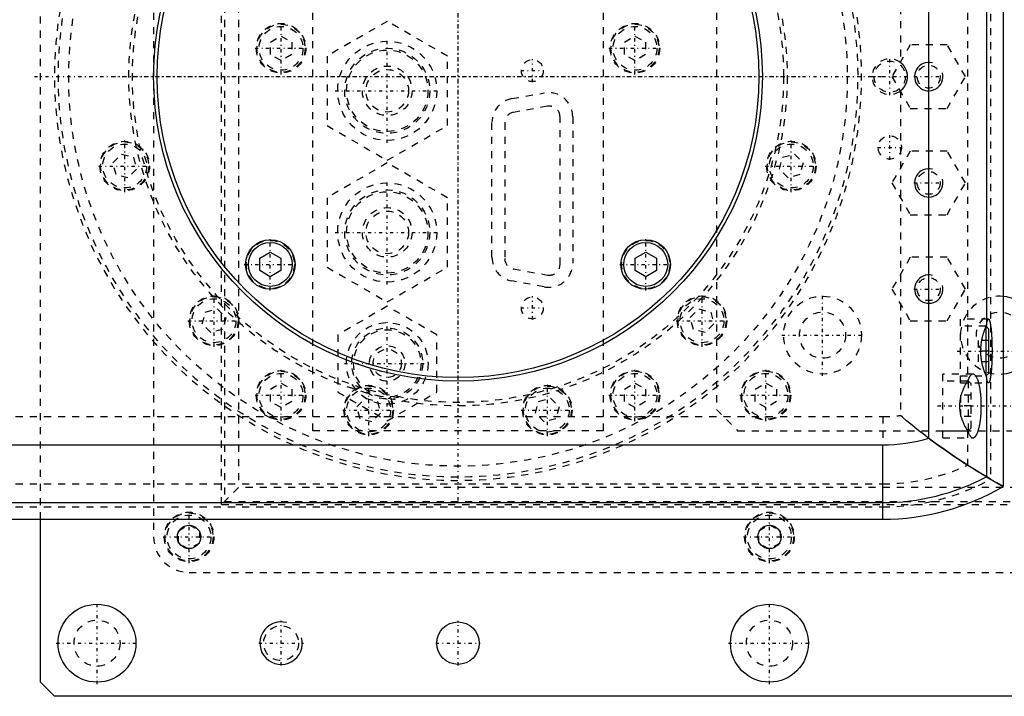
# Model space of a CAD drawing. Extents: x -400 to 147, y -88 to 88.
# Tile 4 of 6: x -62 to 77, y -88 to 8. Entities that reach past the tile are written whole.
import ezdxf

# ---------------------------------------------------------------- set-up
doc = ezdxf.new("R2010")
doc.units = 0
doc.linetypes.add('CENTER', pattern=[1.5, 0.45, -0.5, 0.05, -0.5])
doc.linetypes.add('DASHED', pattern=[2, 1, -1])
for name, color, linetype in [('AM_0', 7, 'CONTINUOUS'), ('AM_10', 7, 'CONTINUOUS'), ('AM_3', 7, 'DASHED'), ('AM_7', 7, 'CENTER')]:
    doc.layers.add(name, color=color, linetype=linetype)

msp = doc.modelspace()

# ---------------------------------------------------------------- linework, layer by layer
at = {"layer": 'AM_0', "color": 7, "linetype": 'CONTINUOUS'}
for p, q in [((77, 57.87), (77, -57.87)), ((66.5, -51.06), (66.5, 51.06)), ((74.65, 35.15), (74.65, -35.15)), ((-28.02, -25.65), (-26.52, -24.78)), ((-26.52, -24.78), (-25.02, -25.65)), ((25.02, -25.65), (26.52, -24.78)), ((26.52, -24.78), (28.02, -25.65)), ((-28.02, -27.38), (-28.02, -25.65)), ((-25.02, -25.65), (-25.02, -27.38)), ((25.02, -27.38), (25.02, -25.65)), ((28.02, -25.65), (28.02, -27.38)), ((-26.52, -28.25), (-28.02, -27.38)), ((-25.02, -27.38), (-26.52, -28.25)), ((26.52, -28.25), (25.02, -27.38)), ((28.02, -27.38), (26.52, -28.25)), ((75, -35.65), (74.6, -35.25)), ((74.6, -42.23), (74.6, -35.27)), ((75, -41.85), (75, -35.65)), ((74.6, -42.25), (75, -41.85)), ((74.65, -42.35), (74.65, -56.49)), ((-228.5, -52), (60, -52)), ((60, -62.5), (60, -52)), ((74.65, -56.49), (77, -57.87)), ((-228.5, -60.15), (60, -60.15)), ((-228.5, -62.5), (60, -62.5)), ((-59, -85.5), (-59, -62.5)), ((-57, -87.5), (-59, -85.5)), ((145, -87.5), (-57, -87.5))]:
    msp.add_line(p, q, dxfattribs=at)
for points in [[(74.65, -35.15, 0), (74.66, -35.1, 0), (74.67, -35.01, 0), (74.69, -34.92, 0), (74.69, -34.88, 0), (74.7, -34.84, 0), (74.72, -34.76, 0), (74.73, -34.69, 0), (74.75, -34.62, 0), (74.77, -34.56, 0), (74.78, -34.51, 0), (74.79, -34.48, 0), (74.8, -34.46, 0), (74.82, -34.41, 0), (74.83, -34.37, 0), (74.85, -34.34, 0), (74.87, -34.31, 0), (74.89, -34.29, 0), (74.9, -34.28, 0), (74.9, -34.27, 0), (74.92, -34.26, 0), (74.94, -34.25, 0), (74.95, -34.25, 0)], [(74.95, -34.25, 0), (74.96, -34.25, 0), (74.97, -34.25, 0), (74.99, -34.26, 0), (74.99, -34.27, 0), (75, -34.27, 0), (75.01, -34.29, 0), (75.03, -34.31, 0), (75.04, -34.33, 0), (75.06, -34.36, 0), (75.07, -34.39, 0), (75.08, -34.4, 0), (75.09, -34.42, 0), (75.1, -34.46, 0), (75.11, -34.5, 0), (75.13, -34.54, 0), (75.14, -34.59, 0), (75.15, -34.64, 0), (75.16, -34.67, 0), (75.17, -34.7, 0), (75.18, -34.76, 0), (75.19, -34.82, 0), (75.2, -34.85, 0), (75.2, -34.89, 0), (75.22, -34.95, 0), (75.23, -35.03, 0), (75.24, -35.06, 0), (75.24, -35.1, 0), (75.25, -35.18, 0), (75.26, -35.26, 0), (75.28, -35.35, 0), (75.29, -35.43, 0), (75.3, -35.52, 0), (75.3, -35.57, 0), (75.31, -35.61, 0), (75.32, -35.71, 0), (75.33, -35.81, 0), (75.34, -35.91, 0), (75.35, -36.01, 0), (75.35, -36.12, 0), (75.36, -36.17, 0), (75.36, -36.22, 0), (75.37, -36.33, 0), (75.38, -36.44, 0), (75.38, -36.56, 0), (75.39, -36.67, 0), (75.4, -36.79, 0), (75.4, -36.85, 0), (75.4, -36.91, 0), (75.41, -37.03, 0), (75.42, -37.15, 0), (75.42, -37.27, 0), (75.43, -37.4, 0), (75.43, -37.52, 0), (75.43, -37.59, 0), (75.43, -37.65, 0), (75.44, -37.78, 0), (75.44, -37.9, 0), (75.44, -38.03, 0), (75.44, -38.16, 0), (75.45, -38.29, 0), (75.45, -38.36, 0), (75.45, -38.42, 0), (75.45, -38.55, 0), (75.45, -38.68, 0), (75.45, -38.75, 0), (75.45, -38.82, 0), (75.45, -38.95, 0), (75.45, -39.08, 0), (75.45, -39.14, 0), (75.45, -39.21, 0), (75.44, -39.34, 0), (75.44, -39.47, 0), (75.44, -39.6, 0), (75.44, -39.72, 0), (75.43, -39.85, 0), (75.43, -39.91, 0), (75.43, -39.98, 0), (75.43, -40.1, 0), (75.42, -40.23, 0), (75.42, -40.35, 0), (75.41, -40.47, 0), (75.4, -40.59, 0), (75.4, -40.65, 0), (75.4, -40.71, 0), (75.39, -40.83, 0), (75.38, -40.94, 0), (75.38, -41.06, 0), (75.37, -41.17, 0), (75.36, -41.28, 0), (75.36, -41.33, 0), (75.35, -41.38, 0), (75.35, -41.49, 0), (75.34, -41.59, 0), (75.33, -41.69, 0), (75.32, -41.79, 0), (75.31, -41.89, 0), (75.3, -41.93, 0), (75.3, -41.98, 0), (75.29, -42.07, 0), (75.28, -42.15, 0), (75.26, -42.24, 0), (75.25, -42.32, 0), (75.24, -42.4, 0), (75.24, -42.44, 0), (75.23, -42.47, 0), (75.22, -42.55, 0), (75.2, -42.61, 0), (75.2, -42.65, 0), (75.19, -42.68, 0), (75.18, -42.74, 0), (75.17, -42.8, 0), (75.16, -42.83, 0), (75.15, -42.86, 0), (75.14, -42.91, 0), (75.13, -42.96, 0), (75.11, -43, 0), (75.1, -43.04, 0), (75.09, -43.08, 0), (75.08, -43.1, 0), (75.07, -43.11, 0), (75.06, -43.14, 0), (75.04, -43.17, 0), (75.03, -43.19, 0), (75.01, -43.21, 0), (75, -43.23, 0), (74.99, -43.23, 0), (74.99, -43.24, 0), (74.97, -43.25, 0), (74.96, -43.25, 0), (74.95, -43.25, 0)], [(74.65, -42.35, 0), (74.64, -42.33, 0), (74.62, -42.28, 0), (74.6, -42.23, 0), (74.59, -42.21, 0), (74.58, -42.18, 0), (74.56, -42.13, 0), (74.54, -42.08, 0), (74.52, -42.03, 0), (74.5, -41.98, 0), (74.48, -41.93, 0), (74.47, -41.91, 0), (74.46, -41.88, 0), (74.44, -41.83, 0), (74.42, -41.77, 0), (74.4, -41.71, 0), (74.38, -41.66, 0), (74.36, -41.6, 0), (74.35, -41.57, 0), (74.34, -41.54, 0), (74.32, -41.48, 0), (74.3, -41.42, 0), (74.29, -41.39, 0), (74.28, -41.36, 0), (74.26, -41.29, 0), (74.24, -41.23, 0), (74.23, -41.2, 0), (74.22, -41.16, 0), (74.2, -41.1, 0), (74.18, -41.03, 0), (74.16, -40.96, 0), (74.14, -40.89, 0), (74.12, -40.83, 0), (74.12, -40.79, 0), (74.11, -40.76, 0), (74.09, -40.68, 0), (74.07, -40.61, 0), (74.06, -40.54, 0), (74.04, -40.47, 0), (74.03, -40.4, 0), (74.02, -40.36, 0), (74.01, -40.32, 0), (74, -40.25, 0), (73.98, -40.17, 0), (73.97, -40.1, 0), (73.96, -40.02, 0), (73.95, -39.94, 0), (73.94, -39.91, 0), (73.94, -39.87, 0), (73.93, -39.79, 0), (73.92, -39.71, 0), (73.91, -39.64, 0), (73.9, -39.56, 0), (73.89, -39.48, 0), (73.89, -39.44, 0), (73.88, -39.41, 0), (73.88, -39.33, 0), (73.87, -39.25, 0), (73.87, -39.17, 0), (73.87, -39.1, 0), (73.86, -39.02, 0), (73.86, -38.98, 0), (73.86, -38.94, 0), (73.86, -38.86, 0), (73.86, -38.79, 0), (73.86, -38.75, 0), (73.86, -38.71, 0), (73.86, -38.64, 0), (73.86, -38.56, 0), (73.86, -38.52, 0), (73.86, -38.48, 0), (73.87, -38.4, 0), (73.87, -38.33, 0), (73.87, -38.25, 0), (73.88, -38.17, 0), (73.88, -38.09, 0), (73.89, -38.06, 0), (73.89, -38.02, 0), (73.9, -37.94, 0), (73.91, -37.86, 0), (73.92, -37.79, 0), (73.93, -37.71, 0), (73.94, -37.63, 0), (73.94, -37.59, 0), (73.95, -37.56, 0), (73.96, -37.48, 0), (73.97, -37.4, 0), (73.98, -37.33, 0), (74, -37.25, 0), (74.01, -37.18, 0), (74.02, -37.14, 0), (74.03, -37.1, 0), (74.04, -37.03, 0), (74.06, -36.96, 0), (74.07, -36.89, 0), (74.09, -36.82, 0), (74.11, -36.74, 0), (74.12, -36.71, 0), (74.12, -36.67, 0), (74.14, -36.61, 0), (74.16, -36.54, 0), (74.18, -36.47, 0), (74.2, -36.4, 0), (74.22, -36.34, 0), (74.23, -36.3, 0), (74.24, -36.27, 0), (74.26, -36.21, 0), (74.28, -36.14, 0), (74.29, -36.11, 0), (74.3, -36.08, 0), (74.32, -36.02, 0), (74.34, -35.96, 0), (74.35, -35.93, 0), (74.36, -35.9, 0), (74.38, -35.84, 0), (74.4, -35.79, 0), (74.42, -35.73, 0), (74.44, -35.67, 0), (74.46, -35.62, 0), (74.47, -35.59, 0), (74.48, -35.57, 0), (74.5, -35.52, 0), (74.52, -35.47, 0), (74.54, -35.42, 0), (74.56, -35.37, 0), (74.58, -35.32, 0), (74.59, -35.29, 0), (74.6, -35.27, 0), (74.62, -35.22, 0), (74.64, -35.17, 0), (74.65, -35.15, 0)], [(74.95, -43.25, 0), (74.94, -43.25, 0), (74.92, -43.24, 0), (74.9, -43.23, 0), (74.9, -43.22, 0), (74.89, -43.21, 0), (74.87, -43.19, 0), (74.85, -43.16, 0), (74.83, -43.13, 0), (74.82, -43.09, 0), (74.8, -43.04, 0), (74.79, -43.02, 0), (74.78, -42.99, 0), (74.77, -42.94, 0), (74.75, -42.88, 0), (74.73, -42.81, 0), (74.72, -42.74, 0), (74.7, -42.66, 0), (74.69, -42.62, 0), (74.69, -42.58, 0), (74.67, -42.49, 0), (74.66, -42.4, 0), (74.65, -42.35, 0)], [(66.5, -51.06, 0), (66.78, -51.27, 0), (67.34, -51.68, 0), (67.89, -52.08, 0), (68.17, -52.28, 0), (68.45, -52.47, 0), (68.99, -52.85, 0), (69.53, -53.22, 0), (70.06, -53.58, 0), (70.58, -53.93, 0), (71.08, -54.26, 0), (71.33, -54.42, 0), (71.57, -54.58, 0), (72.04, -54.88, 0), (72.49, -55.16, 0), (72.91, -55.42, 0), (73.3, -55.67, 0), (73.52, -55.8, 0), (73.58, -55.84, 0), (73.64, -55.87, 0), (73.66, -55.89, 0), (73.69, -55.91, 0), (73.75, -55.94, 0), (73.81, -55.98, 0), (73.83, -56, 0), (73.86, -56.01, 0), (73.91, -56.04, 0), (73.97, -56.08, 0), (73.99, -56.09, 0), (74.02, -56.11, 0), (74.07, -56.14, 0), (74.12, -56.17, 0), (74.17, -56.2, 0), (74.22, -56.23, 0), (74.26, -56.26, 0), (74.29, -56.27, 0), (74.31, -56.28, 0), (74.35, -56.31, 0), (74.4, -56.34, 0), (74.44, -56.36, 0), (74.48, -56.39, 0), (74.52, -56.41, 0), (74.54, -56.42, 0), (74.56, -56.43, 0), (74.6, -56.46, 0), (74.63, -56.48, 0), (74.65, -56.49, 0)]]:
    msp.add_polyline3d(points, dxfattribs=at)
for centre, radius in [((0, 0), 43), ((0, 0), 42.5), ((-26.52, -26.52), 3.5), ((-26.52, -26.52), 3.1), ((26.52, -26.52), 3.5), ((26.52, -26.52), 3.1), ((-38, -65), 1.65), ((44, -65), 1.65), ((-51, -80), 5.5), ((44, -80), 5.5), ((0, -80), 3)]:
    msp.add_circle(centre, radius, dxfattribs=at)
for centre, radius, start, end in [((76.5, -36.5), 5.5, 275.2159, 84.7841), ((60, -29), 23, 270, 286.416), ((60, -29), 31.15, 270, 298.0541), ((60, -29), 33.5, 270, 300.495)]:
    msp.add_arc(centre, radius, start, end, dxfattribs=at)
at = {"layer": 'AM_10', "color": 7, "linetype": 'CONTINUOUS'}
for centre, radius in [((66.5, 0), 2), ((66.5, -15), 2), ((66.5, -30), 2), ((-25, -80), 3)]:
    msp.add_arc(centre, radius, 75, 15, dxfattribs=at)
at = {"layer": 'AM_3', "color": 6, "linetype": 'DASHED'}
for p, q in [((-43, 65), (-43, -65)), ((-59, -62.5), (-59, 62.5)), ((-33.4, -60.4), (-33.4, 60.4)), ((-33, 60), (-33, -60)), ((-31, 58), (-31, -58)), ((75.25, 56.85), (75.25, -56.85)), ((62.5, 47.83), (62.5, 2)), ((36.5, 47), (36.5, -47)), ((72, 43.02), (72, -43.02)), ((-20.5, -50), (-20.5, 9)), ((20.5, 9), (20.5, -50)), ((-10, 7.81), (-18.5, 2.91)), ((-1.5, 2.91), (-10, 7.81)), ((-26.5, 4.87), (-25, 5.73)), ((-25, 5.73), (-23.5, 4.87)), ((23.5, 4.87), (25, 5.73)), ((25, 5.73), (26.5, 4.87)), ((-26.5, 3.13), (-26.5, 4.87)), ((-23.5, 4.87), (-23.5, 3.13)), ((23.5, 3.13), (23.5, 4.87)), ((26.5, 4.87), (26.5, 3.13)), ((63.9, 4.5), (61.3, 0)), ((69.1, 4.5), (63.9, 4.5)), ((71.7, 0), (69.1, 4.5)), ((-25, 2.27), (-26.5, 3.13)), ((-23.5, 3.13), (-25, 2.27)), ((-18.5, 2.91), (-18.5, -6.91)), ((-1.5, -6.91), (-1.5, 2.91)), ((25, 2.27), (23.5, 3.13)), ((26.5, 3.13), (25, 2.27)), ((61.3, 0), (63.9, -4.5)), ((69.1, -4.5), (71.7, 0)), ((7.62, -3.1), (12.22, -2.3)), ((62.5, -2), (62.5, -47.83)), ((12.65, -4.19), (7.84, -5.04)), ((63.9, -4.5), (69.1, -4.5)), ((-18.5, -6.91), (-10, -11.81)), ((-10, -11.81), (-1.5, -6.91)), ((4.8, -25.5), (4.8, -6.45)), ((6.6, -6.51), (6.6, -25.69)), ((14.41, -26.54), (14.41, -5.66)), ((16.2, -5.65), (16.2, -26.35)), ((-48.76, -12.17), (-47.54, -10.94)), ((-47.54, -10.94), (-45.86, -11.39)), ((45.86, -11.39), (47.54, -10.94)), ((47.54, -10.94), (48.76, -12.17)), ((63.9, -10.5), (61.3, -15)), ((69.1, -10.5), (63.9, -10.5)), ((71.7, -15), (69.1, -10.5)), ((-48.31, -13.84), (-48.76, -12.17)), ((-45.86, -11.39), (-45.42, -13.07)), ((-10, -12.19), (-18.5, -17.09)), ((-1.5, -17.09), (-10, -12.19)), ((45.42, -13.07), (45.86, -11.39)), ((48.76, -12.17), (48.31, -13.84)), ((-46.64, -14.29), (-48.31, -13.84)), ((-45.42, -13.07), (-46.64, -14.29)), ((46.64, -14.29), (45.42, -13.07)), ((48.31, -13.84), (46.64, -14.29)), ((61.3, -15), (63.9, -19.5)), ((69.1, -19.5), (71.7, -15)), ((-18.5, -17.09), (-18.5, -26.91)), ((-1.5, -26.91), (-1.5, -17.09)), ((63.9, -19.5), (69.1, -19.5)), ((63.9, -25.5), (61.3, -30)), ((69.1, -25.5), (63.9, -25.5)), ((71.7, -30), (69.1, -25.5)), ((-18.5, -26.91), (-10, -31.81)), ((-10, -31.81), (-1.5, -26.91)), ((7.84, -27.16), (12.65, -28.01)), ((12.18, -29.69), (7.58, -28.84)), ((61.3, -30), (63.9, -34.5)), ((69.1, -34.5), (71.7, -30)), ((-36.14, -34.92), (-35.7, -33.25)), ((-35.7, -33.25), (-34.02, -32.8)), ((-34.02, -32.8), (-32.8, -34.02)), ((-10, -32.42), (-17, -36.46)), ((-3, -36.46), (-10, -32.42)), ((32.8, -34.02), (34.02, -32.8)), ((34.02, -32.8), (35.7, -33.25)), ((35.7, -33.25), (36.14, -34.92)), ((-32.8, -34.02), (-33.25, -35.7)), ((33.25, -35.7), (32.8, -34.02)), ((63.9, -34.5), (69.1, -34.5)), ((74.95, -34.25), (71, -34.25)), ((71, -43.25), (71, -34.25)), ((-34.92, -36.14), (-36.14, -34.92)), ((-33.25, -35.7), (-34.92, -36.14)), ((34.92, -36.14), (33.25, -35.7)), ((36.14, -34.92), (34.92, -36.14)), ((74.6, -35.25), (71, -35.25)), ((74.6, -35.25), (74.6, -35.25)), ((74.6, -35.27), (74.6, -35.25)), ((-17, -36.46), (-17, -44.54)), ((-3, -44.54), (-3, -36.46)), ((73.5, -37.25), (73.5, -40.25)), ((75, -37.25), (73.5, -37.25)), ((75, -38.75), (73.5, -38.75)), ((75, -40.25), (73.5, -40.25)), ((72.75, -42), (68.5, -42)), ((68.5, -51), (68.5, -42)), ((72.1, -43), (68.5, -43)), ((71, -42.25), (74.6, -42.25)), ((72.01, -43), (72, -43.02)), ((72.5, -43.4), (72.1, -43)), ((72.1, -50), (72.1, -43)), ((74.6, -42.25), (74.6, -42.23)), ((74.6, -42.25), (74.6, -42.25)), ((-26.5, -44.13), (-25, -43.27)), ((-26.5, -45.87), (-26.5, -44.13)), ((-25, -43.27), (-23.5, -44.13)), ((-23.5, -44.13), (-23.5, -45.87)), ((23.5, -44.13), (25, -43.27)), ((23.5, -45.87), (23.5, -44.13)), ((25, -43.27), (26.5, -44.13)), ((26.5, -44.13), (26.5, -45.87)), ((42, -44.13), (43.5, -43.27)), ((42, -45.87), (42, -44.13)), ((43.5, -43.27), (45, -44.13)), ((45, -44.13), (45, -45.87)), ((71, -43.25), (74.95, -43.25)), ((72.5, -49.6), (72.5, -43.4)), ((-25, -46.73), (-26.5, -45.87)), ((-23.5, -45.87), (-25, -46.73)), ((-17, -44.54), (-10, -48.58)), ((-14.29, -46.64), (-13.07, -45.42)), ((-13.07, -45.42), (-11.39, -45.86)), ((-11.39, -45.86), (-10.94, -47.54)), ((-10, -48.58), (-3, -44.54)), ((10.94, -47.54), (11.39, -45.86)), ((11.39, -45.86), (13.07, -45.42)), ((13.07, -45.42), (14.29, -46.64)), ((25, -46.73), (23.5, -45.87)), ((26.5, -45.87), (25, -46.73)), ((43.5, -46.73), (42, -45.87)), ((45, -45.87), (43.5, -46.73)), ((71, -45), (71, -48)), ((72.5, -45), (71, -45)), ((-13.84, -48.31), (-14.29, -46.64)), ((14.29, -46.64), (13.84, -48.31)), ((36.5, -47), (39.5, -50)), ((72.5, -46.5), (71, -46.5)), ((-228.5, -48), (60, -48)), ((-12.17, -48.76), (-13.84, -48.31)), ((-10.94, -47.54), (-12.17, -48.76)), ((12.17, -48.76), (10.94, -47.54)), ((13.84, -48.31), (12.17, -48.76)), ((60, -48), (60, -52)), ((72.5, -48), (71, -48)), ((20.5, -50), (-20.5, -50)), ((39.5, -50), (122, -50)), ((68.5, -50), (72.1, -50)), ((72, -49.98), (72.01, -50)), ((72, -49.98), (72, -54.85)), ((72.1, -50), (72.5, -49.6)), ((68.5, -51), (72.75, -51)), ((77, -57.87), (75.25, -56.85)), ((-228.5, -57.5), (60, -57.5)), ((-31, -58), (-33.4, -60.4)), ((119, -58), (-31, -58)), ((-228.5, -60.75), (60, -60.75)), ((-33.4, -60.4), (121.4, -60.4)), ((-33, -60), (121, -60)), ((-39.5, -64.13), (-38, -63.27)), ((-38, -63.27), (-36.5, -64.13)), ((42.5, -64.13), (44, -63.27)), ((44, -63.27), (45.5, -64.13)), ((-39.5, -65.87), (-39.5, -64.13)), ((-36.5, -64.13), (-36.5, -65.87)), ((42.5, -65.87), (42.5, -64.13)), ((45.5, -64.13), (45.5, -65.87)), ((-38, -66.73), (-39.5, -65.87)), ((-36.5, -65.87), (-38, -66.73)), ((44, -66.73), (42.5, -65.87)), ((45.5, -65.87), (44, -66.73)), ((-38, -70), (126, -70))]:
    msp.add_line(p, q, dxfattribs=at)
for points in [[(62.5, -2, 0), (62.52, -1.99, 0), (62.55, -1.96, 0), (62.58, -1.93, 0), (62.6, -1.92, 0), (62.62, -1.91, 0), (62.65, -1.88, 0), (62.68, -1.85, 0), (62.71, -1.82, 0), (62.74, -1.79, 0), (62.77, -1.77, 0), (62.78, -1.75, 0), (62.8, -1.74, 0), (62.83, -1.71, 0), (62.86, -1.67, 0), (62.88, -1.64, 0), (62.91, -1.61, 0), (62.94, -1.58, 0), (62.95, -1.56, 0), (62.97, -1.55, 0), (62.99, -1.51, 0), (63.02, -1.48, 0), (63.03, -1.46, 0), (63.04, -1.44, 0), (63.07, -1.41, 0), (63.09, -1.37, 0), (63.1, -1.35, 0), (63.11, -1.33, 0), (63.14, -1.3, 0), (63.16, -1.26, 0), (63.18, -1.22, 0), (63.2, -1.18, 0), (63.22, -1.14, 0), (63.23, -1.13, 0), (63.24, -1.11, 0), (63.26, -1.07, 0), (63.28, -1.03, 0), (63.3, -0.99, 0), (63.31, -0.95, 0), (63.33, -0.91, 0), (63.34, -0.88, 0), (63.35, -0.86, 0), (63.36, -0.82, 0), (63.37, -0.78, 0), (63.39, -0.74, 0), (63.4, -0.7, 0), (63.41, -0.66, 0), (63.42, -0.63, 0), (63.42, -0.61, 0), (63.43, -0.57, 0), (63.44, -0.53, 0), (63.45, -0.49, 0), (63.46, -0.44, 0), (63.47, -0.4, 0), (63.47, -0.38, 0), (63.47, -0.36, 0), (63.48, -0.32, 0), (63.49, -0.27, 0), (63.49, -0.23, 0), (63.49, -0.19, 0), (63.5, -0.15, 0), (63.5, -0.13, 0), (63.5, -0.1, 0), (63.5, -0.06, 0), (63.5, -0.02, 0), (63.5, 0, 0), (63.5, 0.02, 0), (63.5, 0.06, 0), (63.5, 0.1, 0), (63.5, 0.13, 0), (63.5, 0.15, 0), (63.49, 0.19, 0), (63.49, 0.23, 0), (63.49, 0.27, 0), (63.48, 0.32, 0), (63.47, 0.36, 0), (63.47, 0.38, 0), (63.47, 0.4, 0), (63.46, 0.44, 0), (63.45, 0.49, 0), (63.44, 0.53, 0), (63.43, 0.57, 0), (63.42, 0.61, 0), (63.42, 0.63, 0), (63.41, 0.66, 0), (63.4, 0.7, 0), (63.39, 0.74, 0), (63.37, 0.78, 0), (63.36, 0.82, 0), (63.35, 0.86, 0), (63.34, 0.88, 0), (63.33, 0.91, 0), (63.31, 0.95, 0), (63.3, 0.99, 0), (63.28, 1.03, 0), (63.26, 1.07, 0), (63.24, 1.11, 0), (63.23, 1.13, 0), (63.22, 1.14, 0), (63.2, 1.18, 0), (63.18, 1.22, 0), (63.16, 1.26, 0), (63.14, 1.3, 0), (63.11, 1.33, 0), (63.1, 1.35, 0), (63.09, 1.37, 0), (63.07, 1.41, 0), (63.04, 1.44, 0), (63.03, 1.46, 0), (63.02, 1.48, 0), (62.99, 1.51, 0), (62.97, 1.55, 0), (62.95, 1.56, 0), (62.94, 1.58, 0), (62.91, 1.61, 0), (62.88, 1.64, 0), (62.86, 1.67, 0), (62.83, 1.71, 0), (62.8, 1.74, 0), (62.78, 1.75, 0), (62.77, 1.77, 0), (62.74, 1.79, 0), (62.71, 1.82, 0), (62.68, 1.85, 0), (62.65, 1.88, 0), (62.62, 1.91, 0), (62.6, 1.92, 0), (62.58, 1.93, 0), (62.55, 1.96, 0), (62.52, 1.99, 0), (62.5, 2, 0)], [(72, -43.02, 0), (71.97, -43.05, 0), (71.92, -43.13, 0), (71.87, -43.21, 0), (71.84, -43.25, 0)], [(72.36, -42.25, 0), (72.35, -42.26, 0), (72.33, -42.29, 0), (72.31, -42.32, 0), (72.3, -42.34, 0), (72.29, -42.36, 0), (72.27, -42.39, 0), (72.25, -42.43, 0), (72.23, -42.46, 0), (72.21, -42.5, 0), (72.19, -42.54, 0), (72.18, -42.56, 0), (72.17, -42.59, 0), (72.15, -42.63, 0), (72.13, -42.67, 0), (72.11, -42.72, 0), (72.09, -42.77, 0), (72.07, -42.82, 0), (72.06, -42.84, 0), (72.05, -42.87, 0), (72.03, -42.92, 0), (72.01, -42.97, 0), (72.01, -43, 0)], [(72.75, -42, 0), (72.74, -42, 0), (72.72, -42, 0), (72.7, -42, 0), (72.68, -42.01, 0), (72.67, -42.01, 0), (72.65, -42.02, 0), (72.63, -42.02, 0), (72.61, -42.03, 0), (72.59, -42.04, 0), (72.56, -42.06, 0), (72.55, -42.06, 0), (72.54, -42.07, 0), (72.52, -42.08, 0), (72.5, -42.1, 0), (72.48, -42.12, 0), (72.46, -42.14, 0), (72.44, -42.16, 0), (72.43, -42.17, 0), (72.42, -42.18, 0), (72.39, -42.21, 0), (72.37, -42.23, 0), (72.36, -42.25, 0)], [(72.75, -51, 0), (72.77, -51, 0), (72.8, -51, 0), (72.84, -50.99, 0), (72.85, -50.98, 0), (72.87, -50.98, 0), (72.9, -50.96, 0), (72.94, -50.94, 0), (72.97, -50.92, 0), (73.01, -50.89, 0), (73.04, -50.86, 0), (73.06, -50.85, 0), (73.07, -50.83, 0), (73.11, -50.79, 0), (73.14, -50.75, 0), (73.17, -50.71, 0), (73.2, -50.66, 0), (73.23, -50.61, 0), (73.25, -50.58, 0), (73.27, -50.55, 0), (73.3, -50.49, 0), (73.33, -50.43, 0), (73.34, -50.4, 0), (73.36, -50.36, 0), (73.39, -50.3, 0), (73.42, -50.22, 0), (73.43, -50.19, 0), (73.44, -50.15, 0), (73.47, -50.07, 0), (73.5, -49.99, 0), (73.52, -49.9, 0), (73.55, -49.82, 0), (73.58, -49.73, 0), (73.59, -49.68, 0), (73.6, -49.64, 0), (73.62, -49.54, 0), (73.65, -49.44, 0), (73.67, -49.34, 0), (73.69, -49.24, 0), (73.71, -49.13, 0), (73.72, -49.08, 0), (73.73, -49.03, 0), (73.75, -48.92, 0), (73.77, -48.81, 0), (73.78, -48.69, 0), (73.8, -48.58, 0), (73.82, -48.46, 0), (73.82, -48.4, 0), (73.83, -48.34, 0), (73.84, -48.22, 0), (73.86, -48.1, 0), (73.87, -47.98, 0), (73.88, -47.85, 0), (73.89, -47.73, 0), (73.89, -47.66, 0), (73.9, -47.6, 0), (73.91, -47.47, 0), (73.91, -47.35, 0), (73.92, -47.22, 0), (73.92, -47.09, 0), (73.93, -46.96, 0), (73.93, -46.89, 0), (73.93, -46.83, 0), (73.93, -46.7, 0), (73.93, -46.57, 0), (73.93, -46.5, 0), (73.93, -46.43, 0), (73.93, -46.3, 0), (73.93, -46.17, 0), (73.93, -46.11, 0), (73.93, -46.04, 0), (73.92, -45.91, 0), (73.92, -45.78, 0), (73.91, -45.65, 0), (73.91, -45.53, 0), (73.9, -45.4, 0), (73.89, -45.34, 0), (73.89, -45.27, 0), (73.88, -45.15, 0), (73.87, -45.02, 0), (73.86, -44.9, 0), (73.84, -44.78, 0), (73.83, -44.66, 0), (73.82, -44.6, 0), (73.82, -44.54, 0), (73.8, -44.42, 0), (73.78, -44.31, 0), (73.77, -44.19, 0), (73.75, -44.08, 0), (73.73, -43.97, 0), (73.72, -43.92, 0), (73.71, -43.87, 0), (73.69, -43.76, 0), (73.67, -43.66, 0), (73.65, -43.56, 0), (73.62, -43.46, 0), (73.6, -43.36, 0), (73.59, -43.32, 0), (73.58, -43.27, 0), (73.55, -43.18, 0), (73.52, -43.1, 0), (73.5, -43.01, 0), (73.47, -42.93, 0), (73.44, -42.85, 0), (73.43, -42.81, 0), (73.42, -42.78, 0), (73.39, -42.7, 0), (73.36, -42.64, 0), (73.34, -42.6, 0), (73.33, -42.57, 0), (73.3, -42.51, 0), (73.27, -42.45, 0), (73.25, -42.42, 0), (73.23, -42.39, 0), (73.2, -42.34, 0), (73.17, -42.29, 0), (73.14, -42.25, 0), (73.11, -42.21, 0), (73.07, -42.17, 0), (73.06, -42.15, 0), (73.04, -42.14, 0), (73.01, -42.11, 0), (72.97, -42.08, 0), (72.94, -42.06, 0), (72.9, -42.04, 0), (72.87, -42.02, 0), (72.85, -42.02, 0), (72.84, -42.01, 0), (72.8, -42, 0), (72.77, -42, 0), (72.75, -42, 0)], [(71.84, -43.25, 0), (71.82, -43.29, 0), (71.77, -43.37, 0), (71.72, -43.45, 0), (71.69, -43.49, 0), (71.67, -43.54, 0), (71.62, -43.62, 0), (71.58, -43.71, 0), (71.53, -43.8, 0), (71.48, -43.89, 0), (71.44, -43.98, 0), (71.42, -44.03, 0), (71.39, -44.08, 0), (71.35, -44.18, 0), (71.31, -44.28, 0), (71.26, -44.39, 0), (71.22, -44.49, 0), (71.18, -44.6, 0), (71.16, -44.66, 0), (71.15, -44.71, 0), (71.11, -44.83, 0), (71.08, -44.94, 0), (71.06, -45, 0)], [(71, -45.24, 0), (70.98, -45.31, 0), (70.96, -45.44, 0), (70.93, -45.58, 0), (70.92, -45.66, 0), (70.91, -45.73, 0), (70.89, -45.87, 0), (70.88, -46.01, 0), (70.87, -46.15, 0), (70.86, -46.29, 0), (70.85, -46.43, 0), (70.85, -46.5, 0), (70.85, -46.57, 0), (70.86, -46.71, 0), (70.87, -46.85, 0), (70.88, -46.99, 0), (70.89, -47.13, 0), (70.91, -47.27, 0), (70.92, -47.34, 0), (70.93, -47.42, 0), (70.96, -47.56, 0), (70.98, -47.69, 0), (71, -47.76, 0)], [(71.06, -45, 0), (71.05, -45.04, 0), (71.03, -45.12, 0), (71.01, -45.2, 0), (71, -45.24, 0)], [(72, -54.85, 0), (71.81, -54.73, 0), (71.42, -54.48, 0), (70.99, -54.2, 0), (70.77, -54.05, 0), (70.54, -53.9, 0), (70.07, -53.59, 0), (69.57, -53.25, 0), (69.06, -52.9, 0), (68.52, -52.53, 0), (67.98, -52.14, 0), (67.7, -51.94, 0), (67.42, -51.74, 0), (66.86, -51.33, 0), (66.28, -50.9, 0), (65.7, -50.46, 0), (65.12, -50.01, 0), (64.54, -49.54, 0), (64.24, -49.31, 0), (63.95, -49.07, 0), (63.37, -48.58, 0), (62.79, -48.09, 0), (62.5, -47.83, 0)], [(71, -47.76, 0), (71.01, -47.8, 0), (71.03, -47.88, 0), (71.05, -47.96, 0), (71.06, -48, 0)], [(71.06, -48, 0), (71.08, -48.07, 0), (71.12, -48.2, 0), (71.16, -48.33, 0), (71.18, -48.4, 0), (71.21, -48.46, 0), (71.25, -48.59, 0), (71.3, -48.71, 0), (71.35, -48.83, 0), (71.41, -48.95, 0), (71.46, -49.06, 0), (71.48, -49.11, 0), (71.51, -49.17, 0), (71.57, -49.27, 0), (71.62, -49.38, 0), (71.68, -49.47, 0), (71.73, -49.57, 0), (71.79, -49.67, 0), (71.82, -49.71, 0), (71.85, -49.76, 0), (71.91, -49.85, 0), (71.97, -49.94, 0), (72, -49.98, 0)], [(72.01, -50, 0), (72.02, -50.05, 0), (72.06, -50.16, 0), (72.1, -50.25, 0), (72.11, -50.3, 0), (72.13, -50.34, 0), (72.17, -50.43, 0), (72.21, -50.51, 0), (72.25, -50.58, 0), (72.29, -50.65, 0), (72.33, -50.71, 0), (72.36, -50.74, 0), (72.38, -50.77, 0), (72.42, -50.82, 0), (72.46, -50.87, 0), (72.51, -50.9, 0), (72.55, -50.94, 0), (72.59, -50.96, 0), (72.62, -50.97, 0), (72.64, -50.98, 0), (72.68, -50.99, 0), (72.73, -51, 0), (72.75, -51, 0)], [(75.25, -56.85, 0), (74.69, -56.51, 0), (73.59, -55.85, 0), (72.52, -55.18, 0), (72, -54.85, 0)]]:
    msp.add_polyline3d(points, dxfattribs=at)
for centre, radius in [((0, 0), 55), ((0, 0), 46.5), ((0, 0), 46), ((0, 0), 46), ((-25, 4), 3.5), ((-25, 4), 3.4), ((-25, 4), 3.1), ((25, 4), 3.5), ((25, 4), 3.4), ((25, 4), 3.1), ((-10, -2), 7), ((-10, -2), 6), ((-10, -2), 5.75), ((-10, -2), 3.5), ((10.5, 0.85), 1.55), ((61, 0), 2.2), ((66.5, 0), 1.62), ((-10, -2), 3), ((-47.09, -12.62), 3.5), ((-47.09, -12.62), 3.4), ((-47.09, -12.62), 3.1), ((47.09, -12.62), 3.5), ((47.09, -12.62), 3.4), ((47.09, -12.62), 3.1), ((61, -10), 1.65), ((66.5, -15), 1.62), ((-10, -22), 7), ((-10, -22), 6), ((-10, -22), 5.75), ((-10, -22), 3.5), ((-10, -22), 3), ((-26.52, -26.52), 3.4), ((26.52, -26.52), 3.4), ((66.5, -30), 1.62), ((-34.47, -34.47), 3.5), ((-34.47, -34.47), 3.4), ((-34.47, -34.47), 3.1), ((10.5, -32.65), 1.55), ((34.47, -34.47), 3.5), ((34.47, -34.47), 3.4), ((34.47, -34.47), 3.1), ((51.5, -36.5), 5.5), ((51.5, -36.5), 3.25), ((76.5, -36.5), 3.25), ((-10, -40.5), 5.77), ((-10, -40.5), 5.01), ((-10, -40.5), 4.75), ((-10, -40.5), 2.5), ((-10, -40.5), 2), ((-25, -45), 3.5), ((-25, -45), 3.4), ((25, -45), 3.5), ((25, -45), 3.4), ((43.5, -45), 3.5), ((43.5, -45), 3.4), ((-25, -45), 3.1), ((25, -45), 3.1), ((43.5, -45), 3.1), ((-12.62, -47.09), 3.5), ((-12.62, -47.09), 3.4), ((-12.62, -47.09), 3.1), ((12.62, -47.09), 3.5), ((12.62, -47.09), 3.4), ((12.62, -47.09), 3.1), ((-38, -65), 3.5), ((-38, -65), 3.4), ((-38, -65), 3.1), ((44, -65), 3.5), ((44, -65), 3.4), ((44, -65), 3.1), ((-51, -80), 3.25), ((-25, -80), 2.46), ((44, -80), 3.25)]:
    msp.add_circle(centre, radius, dxfattribs=at)
for centre, radius, start, end in [((0, 0), 57, 25.7426, 14.2236), ((0, 0), 56.5, 25.6135, 14.3527), ((61, 0), 2.5, 53.1301, 306.8699), ((61, 0), 2.5, 306.8699, 53.1301), ((12.8, -5.65), 3.4, 0, 99.8658), ((8.2, -6.45), 3.4, 99.8658, 180), ((12.91, -5.66), 1.5, 0, 100.0216), ((8.1, -6.51), 1.5, 100.0216, 180), ((8.2, -25.5), 3.4, 180, 259.5308), ((8.1, -25.69), 1.5, 180, 259.9784), ((12.8, -26.35), 3.4, 259.5308, 0), ((12.91, -26.54), 1.5, 259.9784, 0), ((76.5, -36.5), 5.5, 84.7841, 275.2159), ((60, -29), 19, 270, 277.5608), ((60, -29), 28.5, 270, 294.9011), ((60, -29), 31.75, 270, 298.706), ((-38, -65), 5, 180, 270)]:
    msp.add_arc(centre, radius, start, end, dxfattribs=at)
at = {"layer": 'AM_7', "color": 4, "linetype": 'CENTER'}
for p, q in [((0, -59.85), (0, 59.85)), ((0, -48.83), (0, 48.83)), ((-25, 0.32), (-25, 7.68)), ((25, 0.32), (25, 7.68)), ((-10, -9.35), (-10, 5.35)), ((-28.68, 4), (-21.32, 4)), ((21.32, 4), (28.68, 4)), ((10.5, -0.78), (10.5, 2.48)), ((61, -2.63), (61, 2.62)), ((66.5, -2.1), (66.5, 2.1)), ((-59.85, 0), (59.85, 0)), ((-48.83, 0), (48.83, 0)), ((8.87, 0.85), (12.13, 0.85)), ((64.4, 0), (68.6, 0)), ((58.38, 0), (63.62, 0)), ((-17.35, -2), (-2.65, -2)), ((61, -11.73), (61, -8.27)), ((-47.09, -16.29), (-47.09, -8.94)), ((47.09, -16.29), (47.09, -8.94)), ((59.27, -10), (62.73, -10)), ((-50.76, -12.62), (-43.41, -12.62)), ((43.41, -12.62), (50.76, -12.62)), ((66.5, -17.1), (66.5, -12.9)), ((-10, -29.35), (-10, -14.65)), ((64.4, -15), (68.6, -15)), ((-17.35, -22), (-2.65, -22)), ((-26.52, -30.19), (-26.52, -22.84)), ((26.52, -30.19), (26.52, -22.84)), ((-30.19, -26.52), (-22.84, -26.52)), ((22.84, -26.52), (30.19, -26.52)), ((66.5, -32.1), (66.5, -27.9)), ((64.4, -30), (68.6, -30)), ((-34.47, -38.15), (-34.47, -30.8)), ((10.5, -34.28), (10.5, -31.02)), ((34.47, -38.15), (34.47, -30.8)), ((51.5, -42.27), (51.5, -30.73)), ((8.87, -32.65), (12.13, -32.65)), ((-38.15, -34.47), (-30.8, -34.47)), ((-10, -46.56), (-10, -34.44)), ((30.8, -34.47), (38.15, -34.47)), ((45.73, -36.5), (57.27, -36.5)), ((70.5, -38.75), (81.5, -38.75)), ((-25, -48.67), (-25, -41.33)), ((-16.06, -40.5), (-3.94, -40.5)), ((25, -48.67), (25, -41.33)), ((43.5, -48.67), (43.5, -41.33)), ((-12.62, -50.76), (-12.62, -43.41)), ((12.62, -50.76), (12.62, -43.41)), ((-28.68, -45), (-21.32, -45)), ((21.32, -45), (28.68, -45)), ((39.83, -45), (47.17, -45)), ((-16.29, -47.09), (-8.94, -47.09)), ((8.94, -47.09), (16.29, -47.09)), ((67.75, -46.5), (84.25, -46.5)), ((-38, -68.68), (-38, -61.33)), ((44, -68.68), (44, -61.33)), ((-41.67, -65), (-34.33, -65)), ((40.33, -65), (47.67, -65)), ((-51, -85.78), (-51, -74.22)), ((44, -85.78), (44, -74.22)), ((-25, -83.15), (-25, -76.85)), ((0, -83.15), (0, -76.85)), ((-56.77, -80), (-45.23, -80)), ((-28.15, -80), (-21.85, -80)), ((-3.15, -80), (3.15, -80)), ((38.23, -80), (49.77, -80))]:
    msp.add_line(p, q, dxfattribs=at)

doc.saveas('drawing.dxf')
